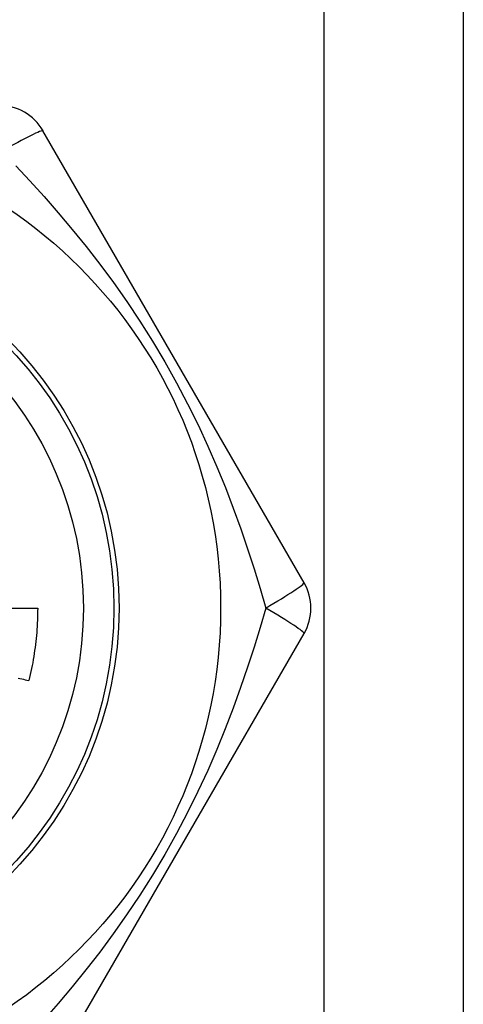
# Model space of a CAD drawing. Header units: inches. Extents: x 5 to 143, y 9 to 75.
# Tile 10 of 125: x 7.236 to 7.408, y 28.334 to 28.715. Entities that reach past the tile are written whole.
import ezdxf

# ---------------------------------------------------------------- set-up
doc = ezdxf.new("R2010")
doc.units = ezdxf.units.IN
doc.header["$MEASUREMENT"] = 0
doc.layers.add('Visible Edges(ANSI)', color=7, linetype='Continuous', lineweight=25)
doc.layers.add('Visible Tangent Edges(ANSI)', color=7, linetype='Continuous', lineweight=25)

msp = doc.modelspace()

# ---------------------------------------------------------------- linework, layer by layer
at = {"layer": 'Visible Edges(ANSI)'}
for p, q in [((7.40788, 55.42898), (7.40788, 28.12018)), ((7.34622, 28.49702), (7.24507, 28.67222)), ((7.2253, 28.48718), (7.24302, 28.48718)), ((7.24507, 28.30214), (7.34622, 28.47733))]:
    msp.add_line(p, q, dxfattribs=at)
at = {"layer": 'Visible Edges(ANSI)', "flags": 128}
for points in [[(7.24302, 28.48718), (7.24301, 28.48599), (7.24299, 28.48481), (7.24296, 28.48363), (7.24292, 28.48245), (7.24287, 28.48127), (7.2428, 28.48009), (7.24272, 28.47891), (7.24263, 28.47773), (7.24253, 28.47656), (7.24242, 28.47538), (7.24229, 28.4742), (7.24215, 28.47303), (7.242, 28.47186), (7.24184, 28.47069), (7.24167, 28.46952), (7.24148, 28.46835), (7.24128, 28.46719), (7.24108, 28.46602), (7.24085, 28.46486), (7.24062, 28.46371), (7.24038, 28.46255), (7.24012, 28.4614), (7.23985, 28.46025), (7.23957, 28.4591)], [(7.23545, 28.46007), (7.23613, 28.45991), (7.23682, 28.45974), (7.23751, 28.45958), (7.2382, 28.45942), (7.23888, 28.45926), (7.23957, 28.4591)]]:
    msp.add_lwpolyline(points, dxfattribs=at)
at = {"layer": 'Visible Edges(ANSI)'}
for radius in [0.18701, 0.13386]:
    msp.add_circle((7.12688, 28.48718), radius, dxfattribs=at)
for centre, start, end in [((7.22803, 28.66237), 30, 90), ((7.32918, 28.48718), 330, 30)]:
    msp.add_arc(centre, 0.01969, start, end, dxfattribs=at)
at = {"layer": 'Visible Tangent Edges(ANSI)'}
msp.add_line((7.35403, 28.12018), (7.35403, 55.42898), dxfattribs=at)
at = {"layer": 'Visible Tangent Edges(ANSI)', "flags": 128}
for points in [[(7.23454, 28.65861), (7.24, 28.65275), (7.24547, 28.6467), (7.25094, 28.64044), (7.25638, 28.63399), (7.26177, 28.62732), (7.2671, 28.62044), (7.27235, 28.61334), (7.27752, 28.60599), (7.28258, 28.5984), (7.28751, 28.5906), (7.29226, 28.58262), (7.2968, 28.57451), (7.30109, 28.56634), (7.30513, 28.55816), (7.30891, 28.55), (7.31243, 28.5419), (7.31572, 28.53386), (7.31878, 28.52588), (7.32165, 28.51796), (7.32432, 28.51013), (7.32682, 28.50237), (7.32917, 28.49471), (7.33137, 28.48718)], [(7.33137, 28.48717), (7.32917, 28.47965), (7.32683, 28.472), (7.32432, 28.46423), (7.32164, 28.45637), (7.31877, 28.44843), (7.31569, 28.44043), (7.3124, 28.43237), (7.30887, 28.42427), (7.3051, 28.41612), (7.30106, 28.40794), (7.29676, 28.39978), (7.29222, 28.39167), (7.28747, 28.38369), (7.28254, 28.37588), (7.27748, 28.3683), (7.2723, 28.36094), (7.26705, 28.35384), (7.26173, 28.34697), (7.25635, 28.34033), (7.25092, 28.3339), (7.24547, 28.32766)]]:
    msp.add_lwpolyline(points, dxfattribs=at)
at = {"layer": 'Visible Tangent Edges(ANSI)'}
for radius in [0.14764, 0.14567]:
    msp.add_circle((7.12688, 28.48718), radius, dxfattribs=at)
for centre, major_axis, start_param, end_param in [((7.22803, 28.66237), (0.01705, 0.00984), 0, 1.474012), ((7.32918, 28.48718), (0.01705, 0.00984), 4.809173, 6.283185), ((7.32918, 28.48718), (0.01705, -0.00984), 0, 1.474012)]:
    msp.add_ellipse(centre, major_axis=major_axis, ratio=0.056054, start_param=start_param, end_param=end_param, dxfattribs=at)

doc.saveas('drawing.dxf')
